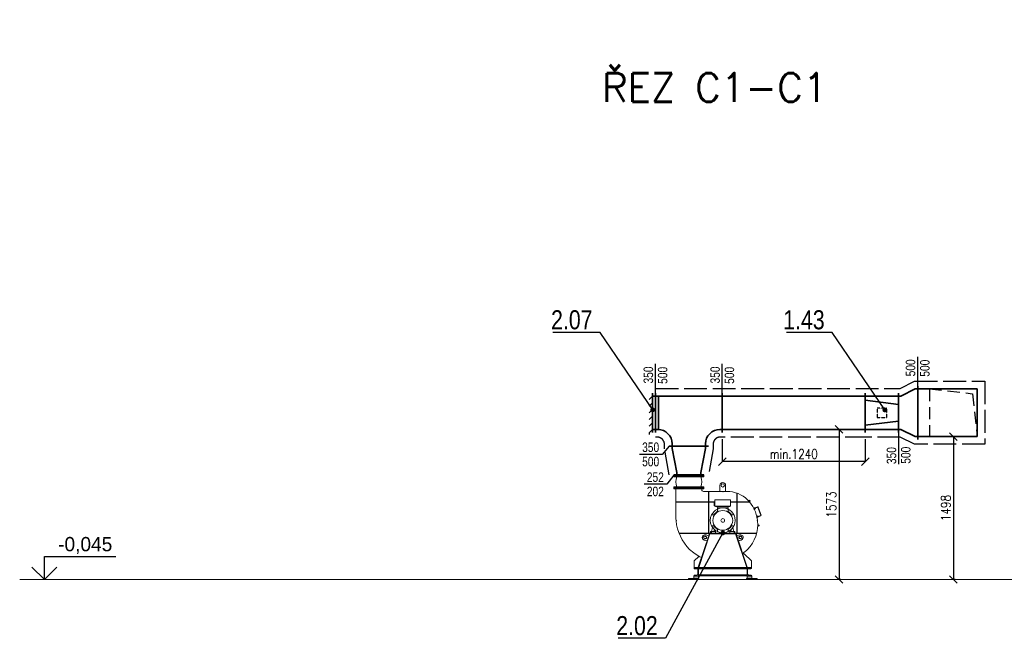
# Model space of a CAD drawing. Header units: millimetres. Extents: x 161070 to 520640, y 9197 to 248394.
# Tile 42 of 137: x 251581 to 261909, y 78066 to 84551. Entities that reach past the tile are written whole.
import ezdxf
from ezdxf.enums import TextEntityAlignment as Align

# ---------------------------------------------------------------- set-up
doc = ezdxf.new("R2010")
doc.units = ezdxf.units.MM
doc.header["$LTSCALE"] = 10
for name, pattern in [('ACAD_ISO02W100', [15, 12, -3]), ('DASHED', [19.05, 12.7, -6.35]), ('ČÁRKOVANÁ', [0.75, 0.5, -0.25])]:
    doc.linetypes.add(name, pattern=pattern)
doc.layers.get('Defpoints').update_dxf_attribs({"color": 252})
for name, color, linetype, lineweight in [('VZT Odvod', 5, 'Continuous', 35), ('VZT Tenka', 30, 'Continuous', 15), ('VZT-koty', 4, 'Continuous', 25)]:
    doc.layers.add(name, color=color, linetype=linetype, lineweight=lineweight)
for name, color, linetype in [('VZT Odvod-pozice_odkaz', 7, 'Continuous'), ('VZT Odvod-pozice_text', 7, 'Continuous'), ('VZT Tenka-pozice_odkaz', 7, 'Continuous'), ('VZT Tenka-pozice_text', 7, 'Continuous'), ('VZT Tepelná izolace', 3, 'ACAD_ISO02W100'), ('VZTPRIVOD', 1, 'Continuous')]:
    doc.layers.add(name, color=color, linetype=linetype)
doc.styles.add('Arial', font='arial.ttf')
doc.styles.add('laplan N', font='txt')
doc.styles.add('Romans', font='romans.shx', dxfattribs={"width": 0.8})
doc.styles.add('SIMPLEX', font='simplex.shx', dxfattribs={"width": 0.8})
doc.styles.get("Standard").update_dxf_attribs({"font": 'ic-simplex.shx', "width": 0.8})
doc.dimstyles.new('CADKON', dxfattribs={"dimscale": 50, "dimtxt": 2.5, "dimasz": 2.5, "dimexe": 1.8, "dimexo": 5, "dimgap": 0.6, "dimtad": 1, "dimrnd": 1, "dimtxsty": 'Standard', "dimblk1": 'ARCHTICK', "dimblk2": 'ARCHTICK', "dimsah": 1, "dimcen": 2.5, "dimadec": 1, "dimazin": 2, "dimtfac": 1, "dimtdec": 4, "dimtix": 1, "dimtmove": 1, "dimatfit": 3, "dimldrblk": 'OPEN30', "dimfxl": 5, "dimtolj": 1, "dimarcsym": 0})
doc.dimstyles.new('Standa 50', dxfattribs={"dimtxt": 100, "dimasz": 80, "dimexe": 0, "dimexo": 30, "dimgap": 30, "dimtad": 1, "dimdec": 0, "dimrnd": 1, "dimdsep": 46, "dimtxsty": 'Romans', "dimblk": 'OBLIQUE', "dimcen": 0, "dimclrd": 256, "dimclre": 256, "dimclrt": 256, "dimadec": 0, "dimazin": 0, "dimtfac": 1, "dimtdec": 0, "dimtofl": 0, "dimtmove": 0, "dimatfit": 3, "dimldrblk": 'OBLIQUE', "dimfxl": 1, "dimtvp": 1.1, "dimtolj": 1, "dimlwd": -1, "dimlwe": -1, "dimarcsym": 0})

# ---------------------------------------------------------------- blocks, each defined once
blk = doc.blocks.new('_OBLIQUE')
at = {"color": 0, "linetype": 'ByBlock'}
blk.add_line((-0.5, -0.5), (0.5, 0.5), dxfattribs=at)
blk = doc.blocks.new('*D3180')
at = {"layer": 'Defpoints', "color": 0}
for p in [(261375, 80180), (261375, 78682), (261423, 78682)]:
    blk.add_point(p, dxfattribs=at)
at = {"layer": 'VZT-koty'}
for p, q in [((261405, 80180), (261375, 80180)), ((261375, 80180), (261375, 78682)), ((261393, 78682), (261375, 78682))]:
    blk.add_line(p, q, dxfattribs=at)
at = {"layer": 'VZT-koty', "xscale": 80, "yscale": 80, "zscale": 80}
for p, rotation in [((261375, 80180), 90), ((261375, 78682), 270)]:
    blk.add_blockref('_OBLIQUE', p, dxfattribs=dict(at, rotation=rotation))
at = {"layer": 'VZT-koty', "insert": (261295, 79431), "char_height": 100, "attachment_point": 5, "rotation": 90, "style": 'Romans'}
blk.add_mtext('\\A1;1498', dxfattribs=at)
blk = doc.blocks.new('*D3181')
at = {"layer": 'Defpoints', "color": 0}
for p in [(260175, 80255), (260175, 78682), (260223, 78682)]:
    blk.add_point(p, dxfattribs=at)
at = {"layer": 'VZT-koty'}
for p, q in [((260205, 80255), (260175, 80255)), ((260175, 80255), (260175, 78682)), ((260193, 78682), (260175, 78682))]:
    blk.add_line(p, q, dxfattribs=at)
at = {"layer": 'VZT-koty', "xscale": 80, "yscale": 80, "zscale": 80}
for p, rotation in [((260175, 80255), 90), ((260175, 78682), 270)]:
    blk.add_blockref('_OBLIQUE', p, dxfattribs=dict(at, rotation=rotation))
at = {"layer": 'VZT-koty', "insert": (260095, 79468), "char_height": 100, "attachment_point": 5, "rotation": 90, "style": 'Romans'}
blk.add_mtext('\\A1;1573', dxfattribs=at)
blk = doc.blocks.new('*D3285')
at = {"layer": 'Defpoints', "color": 0}
for p in [(258950, 80255), (260450, 80255), (258950, 79918)]:
    blk.add_point(p, dxfattribs=at)
at = {"layer": 'VZT-koty'}
for p, q in [((258950, 80155), (258950, 79918)), ((260450, 80155), (260450, 79918)), ((260450, 79918), (258950, 79918))]:
    blk.add_line(p, q, dxfattribs=at)
at = {"layer": 'VZT-koty', "xscale": 80, "yscale": 80, "zscale": 80, "rotation": 180}
blk.add_blockref('_OBLIQUE', (258950, 79918), dxfattribs=at)
at = {"layer": 'VZT-koty', "xscale": 80, "yscale": 80, "zscale": 80}
blk.add_blockref('_OBLIQUE', (260450, 79918), dxfattribs=at)
at = {"layer": 'VZT-koty', "insert": (259700, 79998), "char_height": 100, "attachment_point": 5, "style": 'Romans'}
blk.add_mtext('\\A1;\\A1;\\A1;min.1240', dxfattribs=at)
blk = doc.blocks.new('*U3316', base_point=(-64, 0))
for p, q in [((-64, 0), (-64, 350)), ((-64, 350), (0, 350)), ((-64, 0), (0, 0))]:
    blk.add_line(p, q)
at = {"color": 0, "linetype": 'ByBlock', "lineweight": -2}
blk.add_line((0, 380), (0, -30), dxfattribs=at)
at = {"color": 2, "linetype": 'ByBlock', "lineweight": 25}
for p, q in [((0, 350), (35, 315)), ((0, 280), (35, 245)), ((0, 210), (35, 175)), ((0, 140), (35, 105)), ((0, 70), (35, 35)), ((0, 0), (35, -35)), ((35, -35), (35, -52))]:
    blk.add_line(p, q, dxfattribs=at)
blk = doc.blocks.new('*U3315', base_point=(700, 0))
at = {"color": 0, "linetype": 'ByBlock', "lineweight": -2}
for p, q in [((175, 525), (145, 525)), ((175, 525), (175, 525)), ((175, 525), (525, 525)), ((175, 500), (175, 525)), ((525, 525), (555, 525)), ((525, 500), (525, 525)), ((525, 500), (525, 500)), ((525, 500), (525, 500)), ((0, 350), (0, 380)), ((0, 350), (0, 0)), ((0, 350), (0, 350)), ((0, 350), (25, 350)), ((675, 350), (700, 350)), ((700, 350), (700, 380)), ((700, 350), (700, 350)), ((700, 350), (700, 0)), ((0, 0), (0, -30)), ((0, 0), (0, 0)), ((700, 0), (0, 0)), ((700, 0), (700, 0)), ((700, 0), (700, -30))]:
    blk.add_line(p, q, dxfattribs=at)
for centre, start, end in [((25, 500), 270, 0), ((675, 500), 180, 270)]:
    blk.add_arc(centre, 150, start, end, dxfattribs=at)
blk = doc.blocks.new('*U3174')
at = {"color": 0, "linetype": 'ByBlock'}
for p, q in [((0, 350), (0, 380)), ((1500, 350), (0, 350)), ((0, 350), (0, 0)), ((1500, 350), (1500, 380)), ((1500, 0), (1500, 350)), ((0, 0), (0, -30)), ((0, 0), (1500, 0)), ((1500, 0), (1500, -30))]:
    blk.add_line(p, q, dxfattribs=at)
blk = doc.blocks.new('*U3178', base_point=(500, 0))
at = {"color": 0, "linetype": 'ByBlock', "lineweight": -2}
for p, q in [((0, 625), (0, 125)), ((500, 625), (0, 625)), ((500, 125), (500, 625)), ((0, 125), (0, 0)), ((500, 0), (500, 125)), ((0, 0), (-30, 0)), ((0, 0), (500, 0)), ((500, 0), (530, 0))]:
    blk.add_line(p, q, dxfattribs=at)
at = {"color": 2, "linetype": 'DASHED', "lineweight": 25}
blk.add_line((0, 125), (500, 125), dxfattribs=at)
blk.add_lwpolyline([(0, 125), (50, 575), (500, 625)], dxfattribs=at)
blk = doc.blocks.new('*U3177', base_point=(0, 175))
at = {"color": 0, "linetype": 'ByBlock', "lineweight": -2}
for p, q in [((25, 175), (175, 250)), ((175, 250), (200, 250)), ((200, 250), (200, 280)), ((200, 250), (200, -250)), ((200, 250), (200, 250)), ((0, 175), (0, 205)), ((25, 175), (0, 175)), ((0, 175), (0, -175)), ((0, 175), (0, 175)), ((25, -175), (0, -175)), ((0, -175), (0, -205)), ((0, -175), (0, -175)), ((175, -250), (25, -175)), ((175, -250), (200, -250)), ((200, -250), (200, -280)), ((200, -250), (200, -250))]:
    blk.add_line(p, q, dxfattribs=at)
blk = doc.blocks.new('*U3172', base_point=(300, 175))
at = {"color": 0, "linetype": 'ByBlock', "lineweight": -2}
for p, q in [((0, 126), (0, 156)), ((25, 126), (0, 126)), ((0, 126), (0, -126)), ((0, 126), (0, 126)), ((25, 126), (275, 175)), ((275, 175), (300, 175)), ((300, 175), (300, 205)), ((300, 175), (300, -175)), ((300, 175), (300, 175)), ((25, -126), (0, -126)), ((0, -126), (0, -156)), ((0, -126), (0, -126)), ((275, -175), (25, -126)), ((275, -175), (300, -175)), ((300, -175), (300, -205)), ((300, -175), (300, -175))]:
    blk.add_line(p, q, dxfattribs=at)
blk = doc.blocks.new('*K3156')
at = {"color": 1}
blk.add_line((-156, 0), (156, 0), dxfattribs=at)
for centre, radius, start, end in [((-156, 128), 2, 90, 270), ((-29, 65), 109, 150.9064, 209.0936), ((29, 65), 109, 330.9064, 29.0936), ((156, 128), 2, 270, 90), ((-156, 2), 2, 90, 270), ((156, 2), 2, 270, 90)]:
    blk.add_arc(centre, radius, start, end, dxfattribs=at)
blk = doc.blocks.new('*S3157')
at = {"color": 1, "lineweight": 0}
for p, q in [((17, 4), (24, 4)), ((24, 4), (24, -4)), ((25, 3), (24, 4)), ((25, 3), (25, -3)), ((17, -4), (24, -4)), ((24, -4), (25, -3))]:
    blk.add_line(p, q, dxfattribs=at)
blk = doc.blocks.new('*M3160')
at = {"color": 1, "lineweight": 0}
for p, q in [((-6, 8), (-7, 6)), ((-7, -6), (-7, 6)), ((-1, 8), (-6, 8)), ((-1, 4), (-6, 4)), ((-1, 8), (0, 6)), ((-6, -8), (-7, -6)), ((-1, -4), (-6, -4)), ((-1, -8), (-6, -8)), ((-1, -8), (0, -6))]:
    blk.add_line(p, q, dxfattribs=at)
for centre, radius, start, end in [((-3, 6), 3.32, 154.4385, 214.4385), ((6, 0), 12.4, 162.383, 197.617), ((-4, 6), 3.32, 325.5615, 25.5615), ((-13, 0), 12.4, 342.383, 17.617), ((-3, -6), 3.32, 145.5615, 205.5615), ((-4, -6), 3.32, 334.4385, 34.4385)]:
    blk.add_arc(centre, radius, start, end, dxfattribs=at)
blk = doc.blocks.new('*S3161')
at = {"xscale": -0.9999999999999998, "rotation": 33.35045907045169}
blk.add_blockref('*M3160', (8, 5), dxfattribs=at)
at = {"rotation": 33.35045907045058}
blk.add_blockref('*S3157', (0, 0), dxfattribs=at)
blk = doc.blocks.new('*S3163')
at = {"color": 1}
for p, q in [((-512, 478), (-200, 478)), ((-512, 478), (-512, 470)), ((-512, 470), (-200, 470)), ((-512, 458), (-512, 466)), ((-512, 466), (-200, 466)), ((-512, 458), (-200, 458)), ((-356, 470), (-356, 462)), ((-200, 470), (-200, 478)), ((-200, 466), (-200, 458)), ((-512, 352), (-200, 352)), ((-512, 352), (-512, 344)), ((-512, 344), (-200, 344)), ((-512, 338), (-200, 338)), ((-512, 330), (-512, 338)), ((-512, 330), (-200, 330)), ((-492, 340), (-492, 338)), ((-492, 44), (-492, 330)), ((-356, 348), (-356, 340)), ((-220, 340), (-220, 338)), ((-220, 321), (-220, 330)), ((-200, 344), (-200, 352)), ((-200, 338), (-200, 330)), ((-30, 367), (-30, 304)), ((30, 304), (30, 367)), ((-3, 304), (-203, 304)), ((-150, -136), (-150, 304)), ((-150, 284), (-146, 284)), ((-146, -132), (-146, 304)), ((0, 301), (-3, 304)), ((0, 301), (3, 304)), ((44, 304), (3, 304)), ((146, -132), (146, 285)), ((150, 285), (146, 285)), ((150, 265), (146, 265)), ((150, -136), (150, 285)), ((-150, 194), (-492, 194)), ((-150, 190), (-492, 190)), ((-472, 194), (-472, 190)), ((-83, 194), (-146, 194)), ((-83, 190), (-146, 190)), ((146, 194), (80, 194)), ((146, 190), (80, 190)), ((278, 194), (150, 194)), ((278, 190), (150, 190)), ((258, 194), (258, 190)), ((278, 194), (278, 190)), ((339, 132), (363, 141)), ((364, 138), (340, 129)), ((398, 54), (368, 137)), ((371, 138), (401, 55)), ((-487, 0), (-490, 3)), ((-487, 0), (-490, -3)), ((361, 0), (364, 3)), ((361, 0), (365, -3)), ((372, 41), (396, 50)), ((397, 47), (373, 38)), ((-146, -132), (-457, -132)), ((-457, -136), (-457, -132)), ((-150, -136), (-457, -136)), ((-437, -136), (-437, -132)), ((146, -132), (355, -132)), ((150, -136), (355, -136)), ((335, -136), (335, -132)), ((355, -136), (355, -132)), ((-252, -377), (-300, -425)), ((210, -350), (225, -350)), ((225, -350), (300, -425)), ((-300, -425), (-300, -500)), ((-300, -500), (300, -500)), ((300, -425), (300, -500))]:
    blk.add_line(p, q, dxfattribs=at)
blk.add_circle((0, 367), 17.5, dxfattribs=at)
for centre, radius, start, end in [((-203, 321), 17, 180, 270), ((0, 367), 30, 0, 180), ((44, 0), 304, 45, 90), ((0, -44), 367, 7.351, 45), ((365, 136), 6, 20, 110), ((365, 136), 3, 20, 110), ((0, 44), 492, 180, 184.7778), ((395, 53), 3, 290, 20), ((395, 53), 6, 290, 20), ((0, 44), 492, 185.4828, 225), ((0, -44), 367, 315, 6.397), ((-44, 0), 429, 225, 245.3175), ((-44, 0), 429, 306.1536, 315)]:
    blk.add_arc(centre, radius, start, end, dxfattribs=at)
at = {"xscale": -1}
blk.add_blockref('*K3156', (-356, 340), dxfattribs=at)
for p, rotation in [((268, 192), 8.028563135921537), ((318, 118), 353.7758816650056)]:
    blk.add_blockref('*S3161', p, dxfattribs=dict(rotation=rotation))
for p, rotation in [((348, 35), 226.2241183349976), ((357, -53), 211.9714368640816)]:
    blk.add_blockref('*S3161', p, dxfattribs=dict(at, rotation=rotation))
blk = doc.blocks.new('*K3164')
at = {"color": 1}
for p, q in [((-257, -491), (-140, -140)), ((-252, -492), (-135, -140)), ((-165, -215), (-194, -206)), ((-164, -213), (-193, -204)), ((-147, -162), (-176, -152)), ((-150, -132), (150, -132)), ((-150, -140), (-150, -132)), ((-150, -140), (150, -140)), ((-140, -140), (-135, -142)), ((252, -492), (135, -140)), ((140, -140), (135, -142)), ((257, -491), (140, -140)), ((147, -162), (176, -152)), ((150, -132), (150, -140)), ((164, -213), (193, -204)), ((165, -215), (194, -206)), ((-300, -500), (-300, -495)), ((-300, -495), (-263, -495)), ((-300, -500), (-263, -500)), ((-251, -495), (-251, -490)), ((-251, -495), (252, -495)), ((252, -495), (252, -490)), ((300, -495), (263, -495)), ((300, -500), (263, -500)), ((300, -500), (300, -495))]:
    blk.add_line(p, q, dxfattribs=at)
for centre, radius, start, end in [((-263, -489), 6, 270, 341.5261), ((-263, -489), 11, 270, 341.5261), ((263, -489), 11, 198.4739, 270), ((263, -489), 6, 198.4739, 270)]:
    blk.add_arc(centre, radius, start, end, dxfattribs=at)
at = {"color": 1, "extrusion": (0, 0, -1)}
for centre, major_axis, ratio, start_param, end_param in [((-184, -178), (-28.5, 9.5), 0.9, 4.712389, 7.853982), ((-185, -180), (-28.5, 9.5), 0.9, 4.712389, 6.324343), ((-184, -178), (-16.6, 5.5), 0.771429, 3.141593, 9.424778), ((-185, -180), (-16.6, 5.5), 0.771429, 0.095991, 3.045602)]:
    blk.add_ellipse(centre, major_axis=major_axis, ratio=ratio, start_param=start_param, end_param=end_param, dxfattribs=at)
at = {"color": 1}
for centre, major_axis, ratio, start_param, end_param in [((184, -178), (16.6, 5.5), 0.771429, 3.141593, 9.424778), ((185, -180), (16.6, 5.5), 0.771429, 0.095991, 3.045602), ((184, -178), (28.5, 9.5), 0.9, 4.712389, 7.853982), ((185, -180), (28.5, 9.5), 0.9, 4.712389, 6.324343)]:
    blk.add_ellipse(centre, major_axis=major_axis, ratio=ratio, start_param=start_param, end_param=end_param, dxfattribs=at)
blk = doc.blocks.new('*T3165')
at = {"color": 1, "lineweight": 0}
for p, q in [((25, 0), (-25, 0)), ((-25, 0), (-25, -30)), ((25, -30), (25, 0)), ((-30, -31), (-29, -30)), ((-30, -40), (-30, -31)), ((80, -31), (-30, -31)), ((-30, -40), (80, -40)), ((-29, -30), (79, -30)), ((25, -3), (-25, -3)), ((-25, -27), (25, -27)), ((79, -30), (80, -31)), ((80, -40), (80, -31))]:
    blk.add_line(p, q, dxfattribs=at)
blk = doc.blocks.new('*Z3166')
at = {"color": 1}
for p, q in [((0, 0), (0, -3)), ((600, 0), (0, 0)), ((45, -80), (45, 0)), ((555, -80), (555, 0)), ((600, 0), (600, -3)), ((0, -77), (0, -80)), ((0, -80), (600, -80)), ((4, -6), (32, -9)), ((32, -71), (4, -74)), ((39, -17), (39, -63)), ((555, -8), (45, -8)), ((45, -72), (555, -72)), ((561, -17), (561, -63)), ((596, -6), (568, -9)), ((568, -71), (596, -74)), ((600, -77), (600, -80))]:
    blk.add_line(p, q, dxfattribs=at)
for centre, radius, start, end in [((4, -3), 4, 180, 265.4261), ((4, -77), 4, 94.5739, 180), ((31, -17), 8, 0, 85.4261), ((31, -63), 8, 274.5739, 0), ((569, -17), 8, 94.5739, 180), ((569, -63), 8, 180, 265.4261), ((596, -3), 4, 274.5739, 0), ((596, -77), 4, 0, 85.4261)]:
    blk.add_arc(centre, radius, start, end, dxfattribs=at)
at = {"xscale": -1}
blk.add_blockref('*T3165', (20, -80), dxfattribs=at)
blk.add_blockref('*T3165', (580, -80))
blk = doc.blocks.new('*M3167')
at = {"color": 1}
for p, q in [((-83, 215), (-83, 148)), ((-83, 215), (80, 215)), ((80, 215), (80, 148)), ((-85, 186), (-90, 186)), ((-90, 186), (-90, 185)), ((-90, 185), (-85, 185)), ((-90, 170), (-90, 185)), ((-85, 170), (-90, 170)), ((-90, 170), (-90, 168)), ((-90, 168), (-85, 168)), ((-90, 153), (-90, 168)), ((-85, 153), (-90, 153)), ((-90, 153), (-90, 152)), ((-90, 152), (-85, 152)), ((-85, 186), (-85, 188)), ((-85, 188), (-83, 188)), ((-85, 170), (-85, 185)), ((-85, 153), (-85, 168)), ((-85, 150), (-85, 152)), ((-85, 150), (-83, 150)), ((80, 148), (-83, 148)), ((-76, 148), (-76, 147)), ((-61, 147), (-76, 147)), ((-56, 131), (-61, 147)), ((59, 147), (-61, 147)), ((54, 131), (-56, 131)), ((-55, 131), (-55, 119)), ((59, 147), (54, 131)), ((55, 132), (54, 132)), ((55, 132), (55, 119)), ((74, 147), (59, 147)), ((74, 148), (74, 147)), ((-107, -73), (-118, -117)), ((107, -73), (117, -117)), ((-120, -117), (-128, -117)), ((-128, -132), (-128, -117)), ((-120, -132), (-128, -132)), ((-75, -117), (-120, -117)), ((-120, -132), (-120, -117)), ((-75, -132), (-120, -132)), ((-85, -108), (-93, -108)), ((-93, -117), (-93, -108)), ((-85, -108), (-85, -117)), ((-75, -117), (-75, -106)), ((-75, -132), (-75, -117)), ((75, -117), (75, -106)), ((75, -132), (75, -117)), ((120, -117), (75, -117)), ((75, -132), (120, -132)), ((85, -117), (85, -108)), ((85, -108), (93, -108)), ((93, -108), (93, -117)), ((128, -117), (120, -117)), ((120, -132), (120, -117)), ((120, -132), (128, -132)), ((128, -132), (128, -117))]:
    blk.add_line(p, q, dxfattribs=at)
for radius in [104, 19.5]:
    blk.add_circle((0, 0), radius, dxfattribs=at)
for radius, start, end in [(130, 116.0058, 153.9942), (131, 64.2074, 115.7926), (130, 26.0058, 63.9942), (131, 154.2074, 205.7926), (109, 121.5988, 148.4012), (109, 31.5988, 58.4012), (131, 334.2074, 25.7926), (130, 206.0058, 243.9942), (109, 211.5988, 238.4012), (109, 301.5988, 328.4012), (130, 296.0058, 333.9942), (131, 244.2074, 295.7926)]:
    blk.add_arc((0, 0), radius, start, end, dxfattribs=at)
for points, knots in [([(-57, 118), (-57, 116), (-57, 115), (-57, 111), (-57, 110), (-57, 105), (-57, 103), (-57, 98), (-57, 95), (-57, 93)], [-51.080153, -51.080153, -51.080153, -51.080153, -50.268635, -50.268635, -49.326003, -49.326003, -48.30502, -48.30502, -47.290681, -47.290681, -47.290681, -47.290681]), ([(57, 93), (57, 95), (57, 98), (57, 103), (57, 105), (57, 110), (57, 111), (57, 115), (57, 116), (57, 118)], [47.290681, 47.290681, 47.290681, 47.290681, 48.30502, 48.30502, 49.326003, 49.326003, 50.268635, 50.268635, 51.080153, 51.080153, 51.080153, 51.080153]), ([(-93, 57), (-95, 57), (-98, 57), (-103, 57), (-105, 57), (-110, 57), (-111, 57), (-115, 57), (-116, 57), (-118, 57)], [-28.415507, -28.415507, -28.415507, -28.415507, -27.401168, -27.401168, -26.380185, -26.380185, -25.437553, -25.437553, -24.626034, -24.626034, -24.626034, -24.626034]), ([(118, 57), (116, 57), (115, 57), (111, 57), (110, 57), (105, 57), (103, 57), (98, 57), (95, 57), (93, 57)], [24.626034, 24.626034, 24.626034, 24.626034, 25.437553, 25.437553, 26.380185, 26.380185, 27.401168, 27.401168, 28.415507, 28.415507, 28.415507, 28.415507]), ([(-118, -57), (-116, -57), (-115, -57), (-111, -57), (-110, -57), (-105, -57), (-103, -57), (-98, -57), (-95, -57), (-93, -57)], [-51.080153, -51.080153, -51.080153, -51.080153, -50.268635, -50.268635, -49.326003, -49.326003, -48.30502, -48.30502, -47.290681, -47.290681, -47.290681, -47.290681]), ([(-57, -93), (-57, -95), (-57, -98), (-57, -103), (-57, -105), (-57, -110), (-57, -111), (-57, -115), (-57, -116), (-57, -118)], [-28.415507, -28.415507, -28.415507, -28.415507, -27.401168, -27.401168, -26.380185, -26.380185, -25.437553, -25.437553, -24.626034, -24.626034, -24.626034, -24.626034]), ([(57, -118), (57, -116), (57, -115), (57, -111), (57, -110), (57, -105), (57, -103), (57, -98), (57, -95), (57, -93)], [24.626034, 24.626034, 24.626034, 24.626034, 25.437553, 25.437553, 26.380185, 26.380185, 27.401168, 27.401168, 28.415507, 28.415507, 28.415507, 28.415507]), ([(93, -57), (95, -57), (98, -57), (103, -57), (105, -57), (110, -57), (111, -57), (115, -57), (116, -57), (118, -57)], [47.290681, 47.290681, 47.290681, 47.290681, 48.30502, 48.30502, 49.326003, 49.326003, 50.268635, 50.268635, 51.080153, 51.080153, 51.080153, 51.080153])]:
    blk.add_open_spline(points, degree=3, knots=knots, dxfattribs=at)
blk = doc.blocks.new('*b3168')
for name in ['*S3163', '*M3167', '*K3164']:
    blk.add_blockref(name, (180980, 266963))
at = {"xscale": -1}
blk.add_blockref('*Z3166', (181280, 266463), dxfattribs=at)
blk = doc.blocks.new('_ArchTick')
at = {"color": 0, "const_width": 0.15}
blk.add_lwpolyline([(-0.5, -0.5), (0.5, 0.5)], dxfattribs=at)
blk = doc.blocks.new('*U3175', base_point=(0, 175))
at = {"color": 0, "linetype": 'ByBlock', "lineweight": -2}
for p, q in [((-175, 350), (-175, 0)), ((175, 350), (-175, 350)), ((-87.5, 350), (-131.25, 0)), ((87.5, 350), (131.25, 0)), ((175, 0), (175, 350)), ((-175, 0), (175, 0))]:
    blk.add_line(p, q, dxfattribs=at)
at = {"color": 2, "linetype": 'ČÁRKOVANÁ', "lineweight": 25, "ltscale": 0.5}
for p, q in [((50, 225), (-50, 225)), ((-50, 225), (-50, 125)), ((50, 125), (50, 225)), ((-50, 125), (50, 125))]:
    blk.add_line(p, q, dxfattribs=at)

msp = doc.modelspace()

# ---------------------------------------------------------------- linework, layer by layer
at = {"color": 252}
for p, q in [((251840.3, 78681.8), (251840.3, 78921.7)), ((251840.3, 78921.7), (251840.3, 78921.7)), ((251840.3, 78921.7), (252590.3, 78921.7)), ((251709.1, 78813), (251840.3, 78681.8)), ((251840.3, 78681.8), (251971.6, 78813))]:
    msp.add_line(p, q, dxfattribs=at)
at = {"color": 252, "lineweight": 15}
msp.add_line((262157.2, 78681.8), (251581.1, 78681.8), dxfattribs=at)
at = {"layer": 'VZT Tepelná izolace', "ltscale": 2}
msp.add_lwpolyline([(258249.8, 80684.8), (260817.7, 80684.8), (260967.7, 80759.8), (261704.8, 80759.8), (261704.8, 80099.8), (260967.7, 80099.8), (260817.7, 80174.8), (260449.8, 80174.8)], dxfattribs=at)
for points in [[(258393.8, 79779.8), (258344.8, 80052.1), (258344.8, 80104.8, 0.3428085), (258274.8, 80174.8), (258249.8, 80174.8)], [(260479.8, 80174.8), (260479.8, 80174.8), (258924.8, 80174.8, 0.381731), (258854.8, 80104.8), (258854.8, 80052.1), (258805.8, 79779.8)]]:
    msp.add_lwpolyline(points, format="xyb", dxfattribs=at)
at = {"layer": 'VZT-koty'}
for p, q in [((260999.8, 80694.8), (260999.8, 81017.8)), ((258249.8, 80634.8), (258249.8, 80942.8)), ((258949.8, 80634.8), (258949.8, 80942.8)), ((260799.8, 80224.8), (260799.8, 79891.8)), ((258394.8, 80079.8), (258318.9, 79993.6)), ((258318.9, 79993.6), (258082.8, 79993.6)), ((258443.8, 79775.8), (258367.9, 79680.6)), ((258367.9, 79680.6), (258131.8, 79680.6))]:
    msp.add_line(p, q, dxfattribs=at)

# ---------------------------------------------------------------- block references
at = {"layer": 'VZT Odvod'}
for name, p, rotation in [('*U3177', (260799.8, 80604.8), 360), ('*U3178', (260999.8, 80179.8), 270), ('*U3315', (258249.8, 80604.8), 180), ('*U3174', (258949.8, 80254.8), 360), ('*U3175', (260624.8, 80429.8), 270), ('*U3172', (258424.8, 80079.8), 89.99999999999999)]:
    msp.add_blockref(name, p, dxfattribs=dict(at, rotation=rotation))
at = {"layer": 'VZT Odvod', "xscale": -1}
msp.add_blockref('*U3316', (258281.6, 80254.8), dxfattribs=at)
at = {"layer": 'VZT Tenka', "rotation": 360}
msp.add_blockref('*b3168', (77975.6, -187661.4), dxfattribs=at)

# ---------------------------------------------------------------- texts
at = {"color": 252, "style": 'laplan N'}
msp.add_text('-0,045', height=150, dxfattribs=at).set_placement((252552.8, 79128), align=Align.TOP_RIGHT)
at = {"layer": 'VZT Odvod-pozice_text', "color": 210, "insert": (257589.5, 81302.3), "char_height": 200, "width": 400.36, "attachment_point": 9, "style": 'Arial'}
msp.add_mtext('{\\W0.8;2.07}', dxfattribs=at)
at = {"layer": 'VZT Odvod-pozice_text', "color": 210, "insert": (260024.2, 81302.3), "char_height": 200, "attachment_point": 9, "style": 'Arial'}
msp.add_mtext('\\W0.8\\H200.0\\C210;1.43', dxfattribs=at)
at = {"layer": 'VZT Tenka-pozice_text', "color": 210, "insert": (258273.3, 78095.7), "char_height": 200, "attachment_point": 9, "style": 'Arial'}
msp.add_mtext('\\W0.8\\H200.0\\C210;2.02', dxfattribs=at)
at = {"layer": 'VZT-koty', "width": 0.8}
for s, p in [('500', (260974.8, 80812)), ('350', (258224.8, 80737)), ('350', (258924.8, 80737)), ('350', (260774.8, 79891.8))]:
    msp.add_text(s, height=100, rotation=90, dxfattribs=at).set_placement(p)
for p in [(261024.8, 80808.2), (258274.8, 80733.2), (258974.8, 80733.2), (260824.8, 79895.6)]:
    msp.add_text('500', height=100, rotation=90, dxfattribs=at).set_placement(p, align=Align.TOP_LEFT)
for s, p in [('350', (258288.5, 80018.6)), ('252', (258337.5, 79705.6))]:
    msp.add_text(s, height=100, dxfattribs=at).set_placement(p, align=Align.RIGHT)
for s, p in [('500', (258288.5, 79968.6)), ('202', (258337.5, 79655.6))]:
    msp.add_text(s, height=100, dxfattribs=at).set_placement(p, align=Align.TOP_RIGHT)
at = {"layer": 'VZTPRIVOD', "insert": (257688.2, 83690.7), "char_height": 300, "attachment_point": 7, "style": 'SIMPLEX'}
msp.add_mtext('{\\W1;ŘEZ C1-C1}', dxfattribs=at)

# ---------------------------------------------------------------- dimensions: what is measured, and where the dimension line sits
at = {"layer": 'VZT-koty'}
dim = msp.add_linear_dim(base=(258949.8, 79918.2), p1=(260449.8, 80254.8), p2=(258949.8, 80254.8), text='\\A1;\\A1;min.1240', dimstyle='Standa 50', override={"dimexo": 100}, dxfattribs=at)
dim.commit()
dim.dimension.update_dxf_attribs({"geometry": '*D3285', "text_midpoint": (259699.8, 79918.2), "dimtype": 160})
at = {"layer": 'VZT-koty', "color": 2}
for base, p1, p2, picture, middle in [((260175.1, 78681.8), (260175.1, 80254.8), (260223.3, 78681.8), '*D3181', (260095.1, 79468.3)), ((261374.8, 78681.8), (261374.8, 80179.8), (261423, 78681.8), '*D3180', (261294.8, 79430.8))]:
    dim = msp.add_linear_dim(base=base, p1=p1, p2=p2, angle=270, dimstyle='Standa 50', dxfattribs=at)
    dim.commit()
    dim.dimension.update_dxf_attribs({"geometry": picture, "text_midpoint": middle})

# ---------------------------------------------------------------- leaders
at = {"layer": 'VZT Odvod-pozice_odkaz', "color": 102, "annotation_type": 0, "has_hookline": 1, "hookline_direction": 1}
for points, text_width in [([(258220.5, 80460.2), (257669.5, 81272.3), (257619.5, 81272.3)], 417.8), ([(260655.4, 80460.2), (260104.2, 81272.3), (260054.2, 81272.3)], 400.2)]:
    msp.add_leader(points, dimstyle='CADKON', override={"dimscale": 50, "dimasz": 1, "dimgap": 0.6, "dimldrblk": 'Dot'}, dxfattribs=dict(at, text_width=text_width))
at = {"layer": 'VZT Tenka-pozice_odkaz', "color": 102, "annotation_type": 0, "has_hookline": 1, "hookline_direction": 1, "text_width": 416.2}
msp.add_leader([(258955.8, 79169.8), (258353.3, 78065.7), (258303.3, 78065.7)], dimstyle='CADKON', override={"dimscale": 50, "dimasz": 1, "dimgap": 0.6, "dimldrblk": 'Dot'}, dxfattribs=at)

doc.saveas('drawing.dxf')
